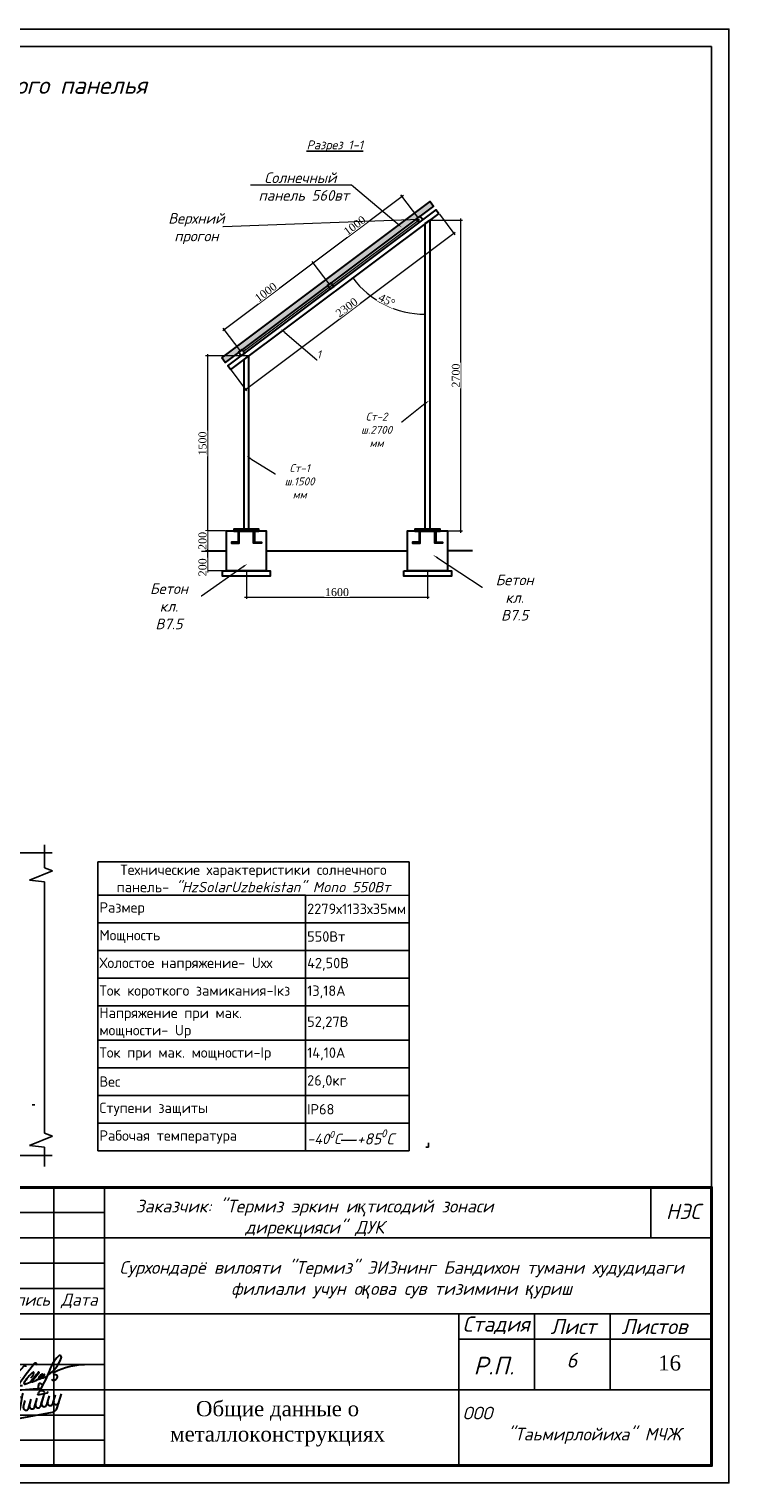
# Model space of a CAD drawing. Extents: x 10527 to 38813, y 13847 to 37526.
# Tile 49 of 256: x 35906 to 36044, y 34167 to 34454. Entities that reach past the tile are written whole.
import ezdxf
from ezdxf import colors
from ezdxf.entities.mleader import LeaderData, LeaderLine
from ezdxf.math import Vec2, Vec3

# ---------------------------------------------------------------- set-up
doc = ezdxf.new("R2010")
doc.units = 0
doc.header["$LTSCALE"] = 0.5
doc.header["$MEASUREMENT"] = 0
doc.header["$PDMODE"] = 32
doc.header["$PDSIZE"] = 0.3
for name, color, linetype in [('0 @ 1', 7, 'Continuous'), ('01_Red', 7, 'Continuous'), ('Ölçü', 7, 'Continuous'), ('Элемент модели - Зона', 7, 'Continuous')]:
    doc.layers.add(name, color=color, linetype=linetype)
doc.layers.add('2 LINE', color=7, linetype='Continuous', lineweight=9)
doc.layers.add('Элемент модели - Зона_Ном_пера__41', color=7, linetype='Continuous', lineweight=25)
doc.styles.add('ISOCPEUR', font='isocpeui.ttf', dxfattribs={"height": 300})
doc.styles.add('OOO-Kazar', font='isocpeur.ttf', dxfattribs={"height": 300})
doc.styles.get("Standard").update_dxf_attribs({"font": 'times.ttf'})
doc.styles.add('TIMES NEW', font='times.ttf')
doc.styles.add('V@ler@Live', font='isocpeui.ttf')
doc.styles.add('Бристоль', font='isocpeui.ttf')
doc.dimstyles.new('ISO-25', dxfattribs={"dimtxt": 2.5, "dimasz": 2.5, "dimexe": 1.25, "dimexo": 0.625, "dimtad": 1, "dimtxsty": 'Standard', "dimcen": 2.5, "dimadec": 0, "dimazin": 0, "dimtfac": 1, "dimtmove": 0, "dimatfit": 3, "dimfxl": 1, "dimarcsym": 0})

# ---------------------------------------------------------------- blocks, each defined once
blk = doc.blocks.new('*T763')
at = {"layer": '2 LINE', "lineweight": -2, "transparency": 16777216}
for p, q in [((0, 0), (9000, 0)), ((0, 0), (0, -8350)), ((9000, 0), (9000, -8350)), ((0, -960), (6000, -960)), ((6000, -960), (6000, -8350)), ((0, -1760), (9000, -1760)), ((0, -2560), (9000, -2560)), ((0, -3360), (9000, -3360)), ((0, -4160), (9000, -4160)), ((0, -5150), (9000, -5150)), ((0, -5950), (9000, -5950)), ((0, -6750), (9000, -6750)), ((0, -7550), (9000, -7550)), ((0, -8350), (9000, -8350))]:
    blk.add_line(p, q, dxfattribs=at)
at = {"layer": '2 LINE', "transparency": 16777216}
blk.add_line((6000, -960), (9000, -960), dxfattribs=at)
at = {"layer": '2 LINE', "transparency": 16777216, "char_height": 300, "style": 'Бристоль'}
for s, insert, width, attachment_point in [('{\\fISOCPEUR|b0|i0|c204|p34;\\C7;Технические характеристики солнечного панель- }"HzSolarUzbekistan" Mono 550Вт', (4500, -480), 8900, 5), ('\\A1;{\\fISOCPEUR|b0|i0|c204|p34;\\C7;Размер}', (50, -1360), 5900, 4), ('\\A1;{\\fISOCPEUR|b0|i0|c204|p34;\\C7;2279х1133х35мм}', (6050, -1360), 2900, 4), ('\\A1;{\\fISOCPEUR|b0|i0|c204|p34;\\C7;Мощность}', (50, -2160), 5900, 4), ('\\A1;{\\fISOCPEUR|b0|i0|c204|p34;\\C7;550Вт}', (6050, -2160), 2900, 4), ('\\A1;{\\fISOCPEUR|b0|i0|c204|p34;\\C7;Холостое напряжение- Uхх}', (50, -2960), 5900, 4), ('\\A1;{\\fISOCPEUR|b0|i0|c204|p34;\\C7;42,50В}', (6050, -2960), 2900, 4), ('\\A1;{\\fISOCPEUR|b0|i0|c204|p34;\\C7;Ток короткого замикания-Iкз}', (50, -3760), 5900, 4), ('\\A1;{\\fISOCPEUR|b0|i0|c204|p34;\\C7;13,18А}', (6050, -3760), 2900, 4), ('\\A1;{\\fISOCPEUR|b0|i0|c204|p34;\\C7;Напряжение при мак. мощности- Uр}', (50, -4655), 5900, 4), ('\\A1;{\\fISOCPEUR|b0|i0|c204|p34;\\C7;52,27В}', (6050, -4655), 2900, 4), ('\\A1;{\\fISOCPEUR|b0|i0|c204|p34;\\C7;Ток при мак. мощности-Iр}', (50, -5550), 5900, 4), ('\\A1;{\\fISOCPEUR|b0|i0|c204|p34;\\C7;14,10А}', (6050, -5550), 2900, 4), ('\\A1;{\\fISOCPEUR|b0|i0|c204|p34;\\C7;Вес}', (50, -6350), 5900, 4), ('\\A1;{\\fISOCPEUR|b0|i0|c204|p34;\\C7;26,0кг}', (6050, -6350), 2900, 4), ('\\A1;{\\fISOCPEUR|b0|i0|c204|p34;\\C7;Ступени защиты}', (50, -7150), 5900, 4), ('\\A1;{\\fISOCPEUR|b0|i0|c204|p34;\\C7;IP68}', (6050, -7150), 2900, 4), ('\\A1;{\\fISOCPEUR|b0|i0|c204|p34;\\C7;Рабочая температура}', (50, -7950), 5900, 4), ('\\A1;{\\C7;-40\\H0.7x;\\S0^ ;\\H1.4286x;С\\fArial|b0|i1|c204|p34;\\H1.0833x;\\C256;―\\fISOCPEUR|b0|i1|c204|p34;+85\\H0.7x;\\S0^ ;\\H1.4286x;С}', (6050, -7950), 2900, 4)]:
    blk.add_mtext(s, dxfattribs=dict(at, insert=insert, width=width, attachment_point=attachment_point))
blk = doc.blocks.new('цувуцакп1')
at = {"color": 5, "lineweight": 30}
blk.add_lwpolyline([(-150, -18), (104, -18), (104, 0), (-150, 0)], close=True, dxfattribs=at)
for points in [[(-106, -18), (-106, -132), (-174, -132), (-174, -142), (-96, -142), (-96, -18)], [(60, -18), (60, -132), (128, -132), (128, -142), (50, -142), (50, -18)]]:
    blk.add_lwpolyline(points, dxfattribs=at)
blk = doc.blocks.new('_ArchTick')
at = {"color": 0, "linetype": 'ByBlock', "const_width": 0.15}
blk.add_lwpolyline([(-0.5, -0.5), (0.5, 0.5)], dxfattribs=at)
blk = doc.blocks.new('*D551')
at = {"color": 0, "lineweight": -2, "transparency": 16777216}
for p, q in [((649991, -363296), (649991, -366380)), ((670511, -363296), (670511, -366380)), ((649791, -366180), (670711, -366180))]:
    blk.add_line(p, q, dxfattribs=at)
at = {"layer": 'Defpoints', "color": 0, "transparency": 16777216}
for p in [(649991, -363196), (670511, -363196), (670511, -366180)]:
    blk.add_point(p, dxfattribs=at)
at = {"color": 0, "lineweight": -2, "transparency": 16777216, "xscale": 200, "yscale": 200, "zscale": 200, "rotation": 180}
blk.add_blockref('_ArchTick', (649991, -366180), dxfattribs=at)
at = {"color": 0, "lineweight": -2, "transparency": 16777216, "xscale": 200, "yscale": 200, "zscale": 200}
blk.add_blockref('_ArchTick', (670511, -366180), dxfattribs=at)
at = {"color": 0, "transparency": 16777216, "insert": (660251, -365630), "char_height": 900, "attachment_point": 5, "bg_fill": 3, "box_fill_scale": 1.1, "bg_fill_color": 256, "bg_fill_true_color": 13158600, "bg_fill_transparency": 0}
blk.add_mtext('1600', dxfattribs=at)
blk = doc.blocks.new('*D554')
at = {"color": 0, "lineweight": -2, "transparency": 16777216}
for p, q in [((671853, -322794), (673605, -325130)), ((649727, -342788), (673645, -324850)), ((648255, -340493), (650007, -342828))]:
    blk.add_line(p, q, dxfattribs=at)
at = {"layer": 'Defpoints', "color": 0, "transparency": 16777216}
for p in [(671793, -322714), (673485, -324970), (648195, -340413)]:
    blk.add_point(p, dxfattribs=at)
at = {"color": 0, "lineweight": -2, "transparency": 16777216, "xscale": 200, "yscale": 200, "zscale": 200}
for p, rotation in [((673485, -324970), 36.86989764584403), ((649887, -342668), 216.869897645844)]:
    blk.add_blockref('_ArchTick', p, dxfattribs=dict(at, rotation=rotation))
at = {"color": 0, "transparency": 16777216, "insert": (661356, -333379), "char_height": 900, "attachment_point": 5, "rotation": 36.8699, "bg_fill": 3, "box_fill_scale": 1.1, "bg_fill_color": 256, "bg_fill_true_color": 13158600, "bg_fill_transparency": 0}
blk.add_mtext('2300', dxfattribs=at)
blk = doc.blocks.new('*D552')
at = {"color": 0, "lineweight": -2, "transparency": 16777216}
for p, q in [((650147, -338874), (645372, -338874)), ((645572, -338674), (645572, -358896)), ((647641, -358696), (645372, -358696))]:
    blk.add_line(p, q, dxfattribs=at)
at = {"layer": 'Defpoints', "color": 0, "transparency": 16777216}
for p in [(650247, -338874), (645572, -358696), (647741, -358696)]:
    blk.add_point(p, dxfattribs=at)
at = {"color": 0, "lineweight": -2, "transparency": 16777216, "xscale": 200, "yscale": 200, "zscale": 200}
for p, rotation in [((645572, -338874), 90), ((645572, -358696), 270)]:
    blk.add_blockref('_ArchTick', p, dxfattribs=dict(at, rotation=rotation))
at = {"color": 0, "transparency": 16777216, "insert": (645022, -348785), "char_height": 900, "attachment_point": 5, "rotation": 90, "bg_fill": 3, "box_fill_scale": 1.1, "bg_fill_color": 256, "bg_fill_true_color": 13158600, "bg_fill_transparency": 0}
blk.add_mtext('1500', dxfattribs=at)
blk = doc.blocks.new('*D555')
at = {"color": 0, "lineweight": -2, "transparency": 16777216}
for p, q in [((670867, -323484), (674475, -323484)), ((674275, -358896), (674275, -323284)), ((672042, -358696), (674475, -358696))]:
    blk.add_line(p, q, dxfattribs=at)
at = {"layer": 'Defpoints', "color": 0, "transparency": 16777216}
for p in [(670767, -323484), (674275, -323484), (671942, -358696)]:
    blk.add_point(p, dxfattribs=at)
at = {"color": 0, "lineweight": -2, "transparency": 16777216, "xscale": 200, "yscale": 200, "zscale": 200}
for p, rotation in [((674275, -323484), 90), ((674275, -358696), 270)]:
    blk.add_blockref('_ArchTick', p, dxfattribs=dict(at, rotation=rotation))
at = {"color": 0, "transparency": 16777216, "insert": (673719, -341090), "char_height": 900, "attachment_point": 5, "rotation": 90, "bg_fill": 3, "box_fill_scale": 1.1, "bg_fill_color": 256, "bg_fill_true_color": 13158600, "bg_fill_transparency": 0}
blk.add_mtext('2700', dxfattribs=at)
blk = doc.blocks.new('*D556')
at = {"color": 0, "lineweight": -2, "transparency": 16777216}
for p, q in [((647327, -335985), (657716, -328193)), ((659472, -330868), (657436, -328153)), ((649403, -338419), (647367, -335705))]:
    blk.add_line(p, q, dxfattribs=at)
at = {"layer": 'Defpoints', "color": 0, "transparency": 16777216}
for p in [(657556, -328313), (659532, -330948), (649463, -338499)]:
    blk.add_point(p, dxfattribs=at)
at = {"color": 0, "lineweight": -2, "transparency": 16777216, "xscale": 200, "yscale": 200, "zscale": 200}
for p, rotation in [((657556, -328313), 36.86989764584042), ((647487, -335865), 216.8698976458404)]:
    blk.add_blockref('_ArchTick', p, dxfattribs=dict(at, rotation=rotation))
at = {"color": 0, "transparency": 16777216, "insert": (652192, -331649), "char_height": 900, "attachment_point": 5, "rotation": 36.8699, "bg_fill": 3, "box_fill_scale": 1.1, "bg_fill_color": 256, "bg_fill_true_color": 13158600, "bg_fill_transparency": 0}
blk.add_mtext('1000', dxfattribs=at)
blk = doc.blocks.new('*D557')
at = {"color": 0, "lineweight": -2, "transparency": 16777216}
for p, q in [((657396, -328433), (667785, -320641)), ((669541, -323316), (667505, -320601)), ((659472, -330868), (657436, -328153))]:
    blk.add_line(p, q, dxfattribs=at)
at = {"layer": 'Defpoints', "color": 0, "transparency": 16777216}
for p in [(667625, -320761), (669601, -323396), (659532, -330948)]:
    blk.add_point(p, dxfattribs=at)
at = {"color": 0, "lineweight": -2, "transparency": 16777216, "xscale": 200, "yscale": 200, "zscale": 200}
for p, rotation in [((667625, -320761), 36.86989764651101), ((657556, -328313), 216.869897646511)]:
    blk.add_blockref('_ArchTick', p, dxfattribs=dict(at, rotation=rotation))
at = {"color": 0, "transparency": 16777216, "insert": (662261, -324097), "char_height": 900, "attachment_point": 5, "rotation": 36.8699, "bg_fill": 3, "box_fill_scale": 1.1, "bg_fill_color": 256, "bg_fill_true_color": 13158600, "bg_fill_transparency": 0}
blk.add_mtext('1000', dxfattribs=at)
blk = doc.blocks.new('*D558')
at = {"color": 0, "lineweight": -2, "transparency": 16777216}
blk.add_arc((670254, -323868), 10270, 216.8699, 270, dxfattribs=at)
at = {"layer": 'Defpoints', "color": 0, "transparency": 16777216}
for p in [(671793, -322714), (670254, -323868), (648195, -340413), (670254, -358496)]:
    blk.add_point(p, dxfattribs=at)
at = {"color": 0, "lineweight": -2, "transparency": 16777216, "xscale": 200, "yscale": 200, "zscale": 200, "rotation": 126.8698976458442}
blk.add_blockref('_ArchTick', (662038, -330030), dxfattribs=at)
at = {"color": 0, "lineweight": -2, "transparency": 16777216, "xscale": 200, "yscale": 200, "zscale": 200}
blk.add_blockref('_ArchTick', (670254, -334138), dxfattribs=at)
at = {"color": 0, "transparency": 16777216, "insert": (665907, -332562), "char_height": 900, "attachment_point": 5, "rotation": 333.43495, "bg_fill": 3, "box_fill_scale": 1.1, "bg_fill_color": 256, "bg_fill_true_color": 13158600, "bg_fill_transparency": 0}
blk.add_mtext('45%%D', dxfattribs=at)
at = {"layer": 'Defpoints', "color": 0, "transparency": 16777216}
blk.add_point((664302, -332237), dxfattribs=at)
blk = doc.blocks.new('*D559')
at = {"color": 0, "lineweight": -2, "transparency": 16777216}
for p, q in [((647641, -358696), (645372, -358696)), ((645572, -358496), (645572, -361146)), ((647641, -360946), (645372, -360946))]:
    blk.add_line(p, q, dxfattribs=at)
at = {"layer": 'Defpoints', "color": 0, "transparency": 16777216}
for p in [(647741, -358696), (647741, -360946)]:
    blk.add_point(p, dxfattribs=at)
at = {"color": 0, "lineweight": -2, "transparency": 16777216, "xscale": 200, "yscale": 200, "zscale": 200}
for p, rotation in [((645572, -358696), 90), ((645572, -360946), 270)]:
    blk.add_blockref('_ArchTick', p, dxfattribs=dict(at, rotation=rotation))
at = {"color": 0, "transparency": 16777216, "insert": (645022, -359821), "char_height": 900, "attachment_point": 5, "rotation": 90, "bg_fill": 3, "box_fill_scale": 1.1, "bg_fill_color": 256, "bg_fill_true_color": 13158600, "bg_fill_transparency": 0}
blk.add_mtext('200', dxfattribs=at)
at = {"layer": 'Defpoints', "color": 0, "transparency": 16777216}
blk.add_point((645572, -360946), dxfattribs=at)
blk = doc.blocks.new('*D553')
at = {"color": 0, "lineweight": -2, "transparency": 16777216}
for p, q in [((647641, -360946), (645372, -360946)), ((645572, -360746), (645572, -363396)), ((647641, -363196), (645372, -363196))]:
    blk.add_line(p, q, dxfattribs=at)
at = {"layer": 'Defpoints', "color": 0, "transparency": 16777216}
for p in [(647741, -360946), (647741, -363196)]:
    blk.add_point(p, dxfattribs=at)
at = {"color": 0, "lineweight": -2, "transparency": 16777216, "xscale": 200, "yscale": 200, "zscale": 200}
for p, rotation in [((645572, -360946), 90), ((645572, -363196), 270)]:
    blk.add_blockref('_ArchTick', p, dxfattribs=dict(at, rotation=rotation))
at = {"color": 0, "transparency": 16777216, "insert": (645022, -362811), "char_height": 900, "attachment_point": 5, "rotation": 90, "bg_fill": 3, "box_fill_scale": 1.1, "bg_fill_color": 256, "bg_fill_true_color": 13158600, "bg_fill_transparency": 0}
blk.add_mtext('200', dxfattribs=at)
at = {"layer": 'Defpoints', "color": 0, "transparency": 16777216}
blk.add_point((645572, -363196), dxfattribs=at)
blk = doc.blocks.new('енаеар')
at = {"color": 5, "lineweight": 30, "ltscale": 100}
for points in [[(2775756, -500781), (2775800, -500660, -0.26657), (2775930, -500600), (2776320, -500570)], [(2775905, -500732, 0.104122), (2775865, -500812), (2775861, -500833)], [(2776388, -500654, 0.666286), (2776257, -500677, 0.666286)], [(2775729, -501198), (2776546, -501043, 0.273537), (2776637, -500959)]]:
    blk.add_lwpolyline(points, format="xyb", dxfattribs=at)
for points in [[(2775901, -500990), (2775947, -500710), (2775960, -500670)], [(2775969, -500933), (2776003, -500813)], [(2776070, -500970), (2776123, -500790)], [(2776079, -500940), (2776122, -500790)], [(2776089, -500910), (2776123, -500790)], [(2776190, -500947), (2776242, -500768)], [(2776201, -500910), (2776242, -500768)], [(2776208, -500888), (2776242, -500768)], [(2776250, -500700), (2776444, -500663), (2776454, -500633)], [(2776250, -500700), (2776258, -500673)], [(2776309, -500925), (2776362, -500745)], [(2776322, -500881), (2776362, -500745)], [(2776328, -500865), (2776388, -500654)], [(2776429, -500902), (2776482, -500722)], [(2776439, -500870), (2776481, -500722)], [(2776549, -500879), (2776601, -500700)], [(2776637, -500959), (2776719, -500679)], [(2775652, -501232), (2775671, -501148)], [(2775700, -501080), (2775820, -501060)], [(2775707, -501203), (2775727, -501119)], [(2775599, -501298), (2775618, -501214)]]:
    blk.add_lwpolyline(points, dxfattribs=at)
for centre, radius, start, end in [((2775812, -500800), 59.1, 161.6617, 325.8915), ((2776379, -500882), 53.9, 161.5651, 349.2094), ((2776499, -500859), 53.9, 161.5651, 349.2094), ((2776617, -500839), 53.9, 161.5651, 349.2094), ((2775802, -500957), 104, 279.6859, 0.1623), ((2776020, -500950), 53.9, 161.5651, 349.2094), ((2776140, -500927), 53.9, 161.5651, 349.2094), ((2776259, -500905), 53.9, 161.5651, 349.2094), ((2775765, -501379), 185, 101.288, 153.8492)]:
    blk.add_arc(centre, radius, start, end, dxfattribs=at)
blk = doc.blocks.new('2 Лайло')
at = {"color": 5, "lineweight": 30, "ltscale": 100}
for points in [[(2827360, -889570, -0.1061793), (2823120, -889140, 0.19071), (2821940, -889450, 0.1150572), (2820080, -892210, 0.6943743), (2820859, -893070, 0.0456854), (2832940, -881848, -0.871731), (2833250, -882330)], [(2832060, -890130, 0.1143931), (2827090, -891320, 0.3411049), (2825820, -893870, 0.4432524), (2826770, -894100, 0.1151467), (2829770, -890870, -0.0427712), (2837000, -880930, -0.8952041), (2837670, -881260), (2837486, -881633)], [(2830159, -884642, 0.0903848), (2830460, -882010, 0.6486397), (2830120, -882010, -0.1009124), (2829120, -885790, 0.6788591), (2831160, -886520)], [(2835430, -886930, 0.0997963), (2836784, -884956, 0.6711848), (2836459, -884556, 0.0918061), (2832640, -889070, 0.5697863), (2833090, -889446, 0.0924959), (2835880, -888310), (2838831, -884881, 1.0487229), (2838510, -884610, -0.0635172), (2835665, -887964, 0.749315), (2836129, -888489, 0.0576825), (2838940, -887230, 0.1188076), (2840300, -885630, 0.66771), (2839952, -885334, 0.0569221), (2838703, -886803, 0.8788279), (2839173, -887345, 0.0562181), (2841085, -885857, 0.9952462), (2840780, -885470, 0.1309776), (2839680, -886780, 0.6649566), (2839850, -887071, 0.1506579), (2842440, -885830, 0.1560771), (2847918, -878815, 1.0259242), (2846813, -878036, 0.120771), (2843130, -883850, -0.0475404), (2839410, -891490, -0.7227744), (2838720, -891330, -0.0915221), (2838820, -889340, -0.4991366), (2839300, -889110), (2840230, -889590)], [(2843940, -887400, 0.2683397), (2844540, -887870, 0.3712609), (2846430, -886600, 0.4192745), (2845640, -885670, -0.277164), (2844920, -885430, -0.3142166), (2845269, -884383, -0.0979697), (2857480, -881370)]]:
    blk.add_lwpolyline(points, format="xyb", dxfattribs=at)
blk = doc.blocks.new('ыв')
at = {"color": 7, "linetype": 'Continuous'}
for p, q in [((219455.2, 4533634.97), (219640.2, 4533634.97)), ((219510.2, 4533579.97), (219510.2, 4533634.97)), ((219520.2, 4533579.97), (219520.2, 4533634.97)), ((219520.2, 4533624.97), (219640.2, 4533624.97)), ((219455.2, 4533614.97), (219520.2, 4533614.97)), ((219455.2, 4533609.97), (219520.2, 4533609.97)), ((219520.2, 4533609.97), (219640.2, 4533609.97)), ((219590.2, 4533609.97), (219590.2, 4533579.97)), ((219605.2, 4533594.97), (219605.2, 4533609.97)), ((219620.14, 4533594.97), (219620.14, 4533609.97)), ((219590.2, 4533604.97), (219640.2, 4533604.97)), ((219520.2, 4533594.97), (219640.2, 4533594.97))]:
    blk.add_line(p, q, dxfattribs=at)
at = {"color": 7, "ltscale": 2}
blk.add_line((219628.2, 4533634.97), (219628.2, 4533624.97), dxfattribs=at)
at = {"lineweight": 40}
blk.add_lwpolyline([(219455.2, 4533634.97), (219640.2, 4533634.97), (219640.2, 4533579.97), (219455.2, 4533579.97)], close=True, dxfattribs=at)
at = {"color": 7, "linetype": 'Continuous'}
for points in [[(219455.2, 4533629.97), (219520.2, 4533629.97)], [(219455.2, 4533624.97), (219520.2, 4533624.97)], [(219455.2, 4533619.97), (219520.2, 4533619.97)], [(219455.2, 4533604.97), (219520.2, 4533604.97)], [(219455.2, 4533599.97), (219520.2, 4533599.97)], [(219455.2, 4533594.97), (219520.2, 4533594.97)], [(219455.2, 4533589.97), (219520.2, 4533589.97)], [(219455.2, 4533584.97), (219520.2, 4533584.97)]]:
    blk.add_lwpolyline(points, dxfattribs=at)
at = {"color": 5, "lineweight": 30, "xscale": 0.0004820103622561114, "yscale": 0.0004820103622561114, "zscale": 0.0004820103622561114}
blk.add_blockref('2 Лайло', (218138.89, 4534024.81), dxfattribs=at)
at = {"color": 3, "xscale": 0.01, "yscale": 0.01, "zscale": 0.01}
blk.add_blockref('енаеар', (191744.48, 4538600.97), dxfattribs=at)
at = {"attachment_point": 5, "style": 'ISOCPEUR'}
for s, insert, char_height, width in [('Заказчик: "Термиз эркин и{\\fTimes New Roman|b0|i1|c204|p18;қ}тисодий зонаси\\Pдирекцияси" ДУК                                                          ', (219561.71, 4533628.83), 2.5005, 119.8228), ('Сурхондарё вилояти "Термиз" ЭИЗнинг Бандихон тумани худудидаги филиали учун о{\\fArial|b0|i1|c204|p34;қ}ова сув тизимини {\\fArial|b0|i1|c204|p34;қ}уриш', (219578.91, 4533616.68), 2.50048, 119.8228), ('ООО                               "Таьмирлойиха" МЧЖ', (219614.6, 4533587.93), 2.5005, 49.8095)]:
    blk.add_mtext(s, dxfattribs=dict(at, insert=insert, char_height=char_height, width=width))
at = {"color": 0, "linetype": 'Continuous', "lineweight": 5, "style": 'OOO-Kazar'}
for s, insert, char_height, attachment_point in [('{\\fISOCPEUR|b0|i1|c204|p34;НЭС}', (219634.58, 4533628.72), 3, 8), ('{\\fISOCPEUR|b0|i1|c204|p34;Подпись}', (219503.16, 4533613.97), 2.4, 2), ('{\\fISOCPEUR|b0|i1|c204|p34;Дата}', (219515.21, 4533613.97), 2.4, 2), ('{\\fISOCPEUR|b0|i1|c204|p34;Стадия}', (219597.61, 4533605.97), 3, 8), ('{\\fISOCPEUR|b0|i1|c204|p34;Лист }', (219612.85, 4533605.97), 3, 8), ('{\\fISOCPEUR|b0|i1|c204|p34;Листов }', (219628.89, 4533605.97), 3, 8), ('{\\fISOCPEUR|b0|i1|c204|p34;Р.П.}', (219597.15, 4533597.97), 3.5, 8)]:
    blk.add_mtext(s, dxfattribs=dict(at, insert=insert, char_height=char_height, attachment_point=attachment_point))
at = {"color": 0, "ltscale": 0.1, "insert": (219629.62, 4533601.77), "char_height": 3, "attachment_point": 1}
blk.add_mtext_dynamic_manual_height_columns('16', width=9.8042, gutter_width=12.5, heights=[0], dxfattribs=at)
blk = doc.blocks.new('ааипи')
at = {"layer": '01_Red'}
h = blk.add_hatch(dxfattribs=at)
h.set_pattern_fill('ANSI36', color=251, scale=45, angle=70)
h.set_pattern_definition([(115, (-1695986.96, 200609.31), (-235.156497, 166.223685), [357.1875, -71.4375, 0, -71.4375])])
h.paths.add_polyline_path([(647194.66, -339078.744), (670792.66, -321380.244), (671177.41, -321893.244), (647579.41, -339591.744)])
at = {"lineweight": 30}
for p, q in [((644900.907, -360945.934), (647740.51, -360945.934)), ((652240.51, -360945.934), (668260.51, -360945.934)), ((675600.112, -360945.934), (672760.51, -360945.934))]:
    blk.add_line(p, q, dxfattribs=at)
for points in [[(647194.66, -339078.744), (670792.66, -321380.244), (671177.41, -321893.244), (647579.41, -339591.744)], [(669652.631, -323036.829), (669242.231, -323344.629), (669550.031, -323755.029), (669960.431, -323447.229)], [(670254.01, -323868.294), (670767.01, -323483.544), (670767.01, -358495.794), (670254.01, -358495.794)], [(659173.21, -330896.394), (659583.61, -330588.594), (659891.41, -330998.994), (659481.01, -331306.794)], [(649104.189, -338448.16), (649514.589, -338140.36), (649822.389, -338550.76), (649411.989, -338858.56)], [(649734.01, -339258.294), (650247.01, -338873.544), (650247.01, -358495.794), (649734.01, -358495.794)], [(647740.51, -363195.934), (647740.51, -358695.934), (652240.51, -358695.934), (652240.51, -363195.934)]]:
    blk.add_lwpolyline(points, close=True, dxfattribs=at)
blk.add_lwpolyline([(671793.01, -322714.044), (648195.01, -340412.544), (647887.21, -340002.144), (671485.21, -322303.644), (671793.01, -322714.044)], dxfattribs=at)
at = {"xscale": 11.25, "yscale": 11.25, "zscale": 11.25}
for p in [(650246.586, -358495.794), (670766.586, -358495.794)]:
    blk.add_blockref('цувуцакп1', p, dxfattribs=at)
at = {"layer": '0 @ 1', "color": 7, "insert": (660011.299, -315097.393), "char_height": 1000, "width": 24535.47656, "attachment_point": 5, "style": 'V@ler@Live'}
blk.add_mtext('\\A1;{\\fISOCPEUR|b1|i1|c204|p34;\\L\\C256;Разрез 1-1}', dxfattribs=at)
at = {"color": 5}
dim = blk.add_aligned_dim(p1=(648195.01, -340412.544), p2=(671793.01, -322714.044), distance=-2819.905, text='2300', dimstyle='ISO-25', override={"dimtxt": 900, "dimtfill": 1}, dxfattribs=at)
dim.commit()
dim.dimension.update_dxf_attribs({"geometry": '*D554', "text_midpoint": (661355.952, -333379.218)})
dim = blk.add_linear_dim(base=(670510.51, -366179.986), p1=(649990.51, -363195.934), p2=(670510.51, -363195.934), text='1600', dimstyle='ISO-25', override={"dimtxt": 900, "dimtfill": 1}, dxfattribs=at)
dim.commit()
dim.dimension.update_dxf_attribs({"geometry": '*D551', "text_midpoint": (660250.51, -365629.986)})
at = {"color": 5, "linetype": 'ByBlock', "ltscale": 30}
ml = blk.add_multileader_mtext('Standard', dxfattribs=at)
ml.set_content('Ст-1\\Pш.1500 мм', color=5, style='V@ler@Live')
ml.set_leader_properties(lineweight=13)
ml.build(insert=Vec2(0, 0))
ml.multileader.update_dxf_attribs({"text_left_attachment_type": 6, "text_right_attachment_type": 6, "dogleg_length": 0.36, "arrow_head_size": 600})
ctx = ml.context
ctx.base_point, ctx.char_height, ctx.arrow_head_size, ctx.landing_gap_size, ctx.plane_origin = Vec3(653239.051, -352207.84), 900, 600, 22.5, Vec3(715544.456, -562496.18)
ctx.left_attachment, ctx.right_attachment, ctx.text_align_type = 6, 6, 1
notes = []
notes.append((ctx, [(1, (1, 1, 0), (653235.001, -352207.84), (1, 0), 4.05, [(1, [(649974.647, -350195.197)], 0, [])])]))
ctx.mtext.insert, ctx.mtext.width, ctx.mtext.alignment, ctx.mtext.flow_direction = Vec3(656022.914, -351127.84), 5965.76279, 2, 5
ctx.mtext.has_bg_fill, ctx.mtext.bg_color, ctx.mtext.bg_scale_factor, ctx.mtext.bg_transparency, ctx.mtext.use_window_bg_color = 1, -1073741824, 1.1, 0, 1
for ctx, leaders in notes:
    for number, flags, end, landing, length, lines in leaders:
        leader = LeaderData()
        leader.index, (leader.has_last_leader_line, leader.has_dogleg_vector, leader.attachment_direction) = number, flags
        leader.last_leader_point, leader.dogleg_vector, leader.dogleg_length = Vec3(end), Vec3(landing), length
        for number, points, colour, breaks in lines:
            line = LeaderLine()
            line.index, line.vertices, line.color, line.breaks = number, Vec3.list(points), colors.encode_raw_color(colour), breaks
            leader.lines.append(line)
        ctx.leaders.append(leader)
at = {"lineweight": 30}
for points in [[(668260.51, -363195.934), (668260.51, -358695.934), (672760.51, -358695.934), (672760.51, -363195.934)], [(647290.51, -363195.934), (652690.51, -363195.934), (652690.51, -363795.934), (647290.51, -363795.934)], [(667810.51, -363195.934), (673210.51, -363195.934), (673210.51, -363795.934), (667810.51, -363795.934)]]:
    blk.add_lwpolyline(points, close=True, dxfattribs=at)
at = {"color": 5}
dim = blk.add_linear_dim(base=(645571.573, -358695.934), p1=(650247.01, -338873.544), p2=(647740.51, -358695.934), angle=90, text='1500', dimstyle='ISO-25', override={"dimtxt": 900, "dimtfill": 1}, dxfattribs=at)
dim.commit()
dim.dimension.update_dxf_attribs({"geometry": '*D552', "text_midpoint": (645021.573, -348784.739)})
dim = blk.add_linear_dim(base=(674274.851, -323483.544), p1=(671941.855, -358695.934), p2=(670767.01, -323483.544), angle=90, text='2700', dimstyle='ISO-25', override={"dimtxt": 900, "dimtfill": 1}, dxfattribs=at)
dim.commit()
dim.dimension.update_dxf_attribs({"geometry": '*D555', "text_midpoint": (673719.056, -341089.739)})
dim = blk.add_aligned_dim(p1=(649463.289, -338499.46), p2=(659532.31, -330947.694), distance=3293.148, text='1000', dimstyle='ISO-25', override={"dimtxt": 900, "dimtfill": 1}, dxfattribs=at)
dim.commit()
dim.dimension.update_dxf_attribs({"geometry": '*D556', "text_midpoint": (652191.911, -331649.058)})
at = {"color": 5, "linetype": 'ByBlock', "ltscale": 30}
ml = blk.add_multileader_mtext('Standard', dxfattribs=at)
ml.set_content('Бетон кл. В7.5', color=5, style='V@ler@Live')
ml.set_leader_properties(lineweight=13)
ml.build(insert=Vec2(0, 0))
ml.multileader.update_dxf_attribs({"text_left_attachment_type": 6, "text_right_attachment_type": 6, "dogleg_length": 1.35, "arrow_head_size": 600})
ctx = ml.context
ctx.base_point, ctx.char_height, ctx.arrow_head_size, ctx.landing_gap_size, ctx.plane_origin = Vec3(676701.326, -365079.522), 1200, 600, 22.5, Vec3(741254.938, -456055.276)
ctx.left_attachment, ctx.right_attachment, ctx.text_align_type = 6, 6, 1
notes = []
notes.append((ctx, [(1, (1, 1, 0), (676697.276, -365079.522), (1, 0), 4.05, [(1, [(671156.712, -361420.143)], 0, [])])]))
ctx.mtext.insert, ctx.mtext.width, ctx.mtext.alignment, ctx.mtext.flow_direction = Vec3(680377.007, -363639.522), 7568.71642, 2, 5
ctx.mtext.has_bg_fill, ctx.mtext.bg_color, ctx.mtext.bg_scale_factor, ctx.mtext.bg_transparency, ctx.mtext.use_window_bg_color = 1, -1073741824, 1.1, 0, 1
ml = blk.add_multileader_mtext('Standard', dxfattribs=at)
ml.set_content('Бетон кл. В7.5', color=5, style='V@ler@Live')
ml.set_leader_properties(lineweight=13)
ml.build(insert=Vec2(0, 0))
ml.multileader.update_dxf_attribs({"text_left_attachment_type": 6, "text_right_attachment_type": 6, "dogleg_length": 1.35, "arrow_head_size": 600})
ctx = ml.context
ctx.base_point, ctx.char_height, ctx.arrow_head_size, ctx.landing_gap_size, ctx.plane_origin = Vec3(637419.433, -366066.933), 1200, 600, 22.5, Vec3(703924.182, -457042.687)
ctx.left_attachment, ctx.right_attachment, ctx.text_align_type = 6, 6, 1
notes.append((ctx, [(0, (1, 1, 0), (644899.392, -366066.933), (-1, 0), 4.05, [(1, [(650109.269, -362407.554)], 0, [])])]))
ctx.mtext.insert, ctx.mtext.width, ctx.mtext.alignment, ctx.mtext.flow_direction = Vec3(641219.66, -364626.933), 7568.71642, 2, 5
ctx.mtext.has_bg_fill, ctx.mtext.bg_color, ctx.mtext.bg_scale_factor, ctx.mtext.bg_transparency, ctx.mtext.use_window_bg_color = 1, -1073741824, 1.1, 0, 1
for ctx, leaders in notes:
    for number, flags, end, landing, length, lines in leaders:
        leader = LeaderData()
        leader.index, (leader.has_last_leader_line, leader.has_dogleg_vector, leader.attachment_direction) = number, flags
        leader.last_leader_point, leader.dogleg_vector, leader.dogleg_length = Vec3(end), Vec3(landing), length
        for number, points, colour, breaks in lines:
            line = LeaderLine()
            line.index, line.vertices, line.color, line.breaks = number, Vec3.list(points), colors.encode_raw_color(colour), breaks
            leader.lines.append(line)
        ctx.leaders.append(leader)
at = {"color": 5}
dim = blk.add_linear_dim(base=(667625.442, -320761.41), p1=(659532.31, -330947.694), p2=(669601.331, -323395.929), angle=216.86989765, text='1000', dimstyle='ISO-25', override={"dimtxt": 900, "dimtfill": 1}, dxfattribs=at)
dim.commit()
dim.dimension.update_dxf_attribs({"geometry": '*D557', "text_midpoint": (662260.931, -324097.293)})
at = {"color": 5, "linetype": 'ByBlock', "ltscale": 30}
ml = blk.add_multileader_mtext('Standard', dxfattribs=at)
ml.set_content('Верхний\\Pпрогон', color=5, style='V@ler@Live')
ml.set_leader_properties(lineweight=13)
ml.build(insert=Vec2(0, 0))
ml.multileader.update_dxf_attribs({"text_left_attachment_type": 6, "text_right_attachment_type": 6, "dogleg_length": 1.8, "arrow_head_size": 600})
ctx = ml.context
ctx.base_point, ctx.char_height, ctx.arrow_head_size, ctx.landing_gap_size, ctx.plane_origin = Vec3(641168.588, -324241.13), 1200, 600, 22.5, Vec3(633000.961, -352081.449)
ctx.left_attachment, ctx.right_attachment, ctx.text_align_type = 6, 6, 1
notes = []
notes.append((ctx, [(1, (1, 1, 0), (647375.82, -324241.13), (-1, 0), 4.05, [(2, [(649463.289, -338499.46), (659532.31, -330947.694), (669601.331, -323395.929)], 0, [])])]))
ctx.mtext.insert, ctx.mtext.width, ctx.mtext.alignment, ctx.mtext.flow_direction = Vec3(644325.633, -322681.13), 7830.94395, 2, 5
ctx.mtext.has_bg_fill, ctx.mtext.bg_color, ctx.mtext.bg_scale_factor, ctx.mtext.bg_transparency, ctx.mtext.use_window_bg_color = 1, -1073741824, 1.1, 0, 1
for ctx, leaders in notes:
    for number, flags, end, landing, length, lines in leaders:
        leader = LeaderData()
        leader.index, (leader.has_last_leader_line, leader.has_dogleg_vector, leader.attachment_direction) = number, flags
        leader.last_leader_point, leader.dogleg_vector, leader.dogleg_length = Vec3(end), Vec3(landing), length
        for number, points, colour, breaks in lines:
            line = LeaderLine()
            line.index, line.vertices, line.color, line.breaks = number, Vec3.list(points), colors.encode_raw_color(colour), breaks
            leader.lines.append(line)
        ctx.leaders.append(leader)
at = {"color": 5}
dim = blk.add_angular_dim_2l(base=(664301.942, -332237.457), line1=((670254.01, -358495.794), (670254.01, -323868.294)), line2=((671793.01, -322714.044), (648195.01, -340412.544)), text='45%%D', dimstyle='ISO-25', override={"dimtxt": 900, "dimtfill": 1}, dxfattribs=at)
dim.commit()
dim.dimension.update_dxf_attribs({"geometry": '*D558', "text_midpoint": (665907.157, -332562)})
dim = blk.add_linear_dim(base=(645571.573, -360945.934), p1=(647740.51, -358695.934), p2=(647740.51, -360945.934), angle=270, text='200', dimstyle='ISO-25', override={"dimtxt": 900, "dimtfill": 1}, dxfattribs=at)
dim.commit()
dim.dimension.update_dxf_attribs({"geometry": '*D559', "text_midpoint": (645571.573, -359820.934), "dimtype": 128})
at = {"color": 5, "linetype": 'ByBlock', "ltscale": 30}
ml = blk.add_multileader_mtext('Standard', dxfattribs=at)
ml.set_content('Солнечный\\P панель 560вт ', color=5, style='V@ler@Live')
ml.set_leader_properties(lineweight=13)
ml.build(insert=Vec2(0, 0))
ml.multileader.update_dxf_attribs({"text_left_attachment_type": 6, "text_right_attachment_type": 6, "dogleg_length": 1.35, "arrow_head_size": 600})
ctx = ml.context
ctx.base_point, ctx.char_height, ctx.arrow_head_size, ctx.landing_gap_size, ctx.plane_origin = Vec3(650308.367, -319522.321), 1200, 600, 22.5, Vec3(777238.826, -565300.524)
ctx.left_attachment, ctx.right_attachment, ctx.text_align_type = 6, 6, 1
notes = []
notes.append((ctx, [(0, (1, 1, 0), (661913.781, -319522.321), (-1, 0), 4.05, [(0, [(667594.865, -324308.129)], 0, [])])]))
ctx.mtext.insert, ctx.mtext.alignment, ctx.mtext.flow_direction = Vec3(656109.049, -318082.321), 2, 5
ctx.mtext.has_bg_fill, ctx.mtext.bg_color, ctx.mtext.bg_scale_factor, ctx.mtext.bg_transparency, ctx.mtext.use_window_bg_color = 1, -1073741824, 1.1, 0, 1
ml = blk.add_multileader_mtext('Standard', dxfattribs=at)
ml.set_content('1', color=5, style='V@ler@Live')
ml.set_leader_properties(lineweight=13)
ml.build(insert=Vec2(0, 0))
ml.multileader.update_dxf_attribs({"text_left_attachment_type": 6, "text_right_attachment_type": 6, "dogleg_length": 0.36, "arrow_head_size": 600})
ctx = ml.context
ctx.base_point, ctx.char_height, ctx.arrow_head_size, ctx.landing_gap_size, ctx.plane_origin = Vec3(657980.179, -339312.391), 900, 600, 22.5, Vec3(719283.263, -549349.596)
ctx.left_attachment, ctx.right_attachment, ctx.text_align_type = 6, 6, 1
notes.append((ctx, [(1, (1, 1, 0), (657976.129, -339312.391), (1, 0), 4.05, [(1, [(653887.983, -335807.768)], 0, [])])]))
ctx.mtext.insert, ctx.mtext.width, ctx.mtext.alignment, ctx.mtext.flow_direction = Vec3(658200.748, -338232.391), 702.11704, 2, 5
ctx.mtext.has_bg_fill, ctx.mtext.bg_color, ctx.mtext.bg_scale_factor, ctx.mtext.bg_transparency, ctx.mtext.use_window_bg_color = 1, -1073741824, 1.1, 0, 1
ml = blk.add_multileader_mtext('Standard', dxfattribs=at)
ml.set_content('Ст-2\\Pш.2700 мм', color=5, style='V@ler@Live')
ml.set_leader_properties(lineweight=13)
ml.build(insert=Vec2(0, 0))
ml.multileader.update_dxf_attribs({"text_left_attachment_type": 6, "text_right_attachment_type": 6, "dogleg_length": 0.36, "arrow_head_size": 600})
ctx = ml.context
ctx.base_point, ctx.char_height, ctx.arrow_head_size, ctx.landing_gap_size, ctx.plane_origin = Vec3(661803.101, -346369.937), 900, 600, 22.5, Vec3(724350.551, -556658.277)
ctx.left_attachment, ctx.right_attachment, ctx.text_align_type = 6, 6, 1
notes.append((ctx, [(0, (1, 1, 0), (667616.923, -346369.937), (-1, 0), 4.05, [(1, [(670709.802, -343895.171)], 0, [])])]))
ctx.mtext.insert, ctx.mtext.width, ctx.mtext.alignment, ctx.mtext.flow_direction = Vec3(664739.01, -345289.937), 5965.76279, 2, 5
ctx.mtext.has_bg_fill, ctx.mtext.bg_color, ctx.mtext.bg_scale_factor, ctx.mtext.bg_transparency, ctx.mtext.use_window_bg_color = 1, -1073741824, 1.1, 0, 1
for ctx, leaders in notes:
    for number, flags, end, landing, length, lines in leaders:
        leader = LeaderData()
        leader.index, (leader.has_last_leader_line, leader.has_dogleg_vector, leader.attachment_direction) = number, flags
        leader.last_leader_point, leader.dogleg_vector, leader.dogleg_length = Vec3(end), Vec3(landing), length
        for number, points, colour, breaks in lines:
            line = LeaderLine()
            line.index, line.vertices, line.color, line.breaks = number, Vec3.list(points), colors.encode_raw_color(colour), breaks
            leader.lines.append(line)
        ctx.leaders.append(leader)
at = {"color": 5}
dim = blk.add_linear_dim(base=(645571.573, -363195.934), p1=(647740.51, -360945.934), p2=(647740.51, -363195.934), angle=90, text='200', dimstyle='ISO-25', override={"dimtxt": 900, "dimtfill": 1}, dxfattribs=at)
dim.commit()
dim.dimension.update_dxf_attribs({"geometry": '*D553', "text_midpoint": (645571.573, -362811.329), "dimtype": 128})
blk = doc.blocks.new('55ен')
at = {"color": 7}
for p, q in [((256833.4, 4550445.4), (262250, 4550445.4)), ((262026.9, 4550673.6), (262026.9, 4550006.5)), ((262264.3, 4549925.3), (261596.9, 4549651.6)), ((262026.9, 4550006.5), (262264.3, 4549925.3)), ((261596.9, 4549651.6), (262026.9, 4549604.6)), ((262026.9, 4549604.6), (262026.9, 4542339.9)), ((262026.9, 4542339.9), (262264.3, 4542258.7)), ((262264.3, 4542258.7), (261596.9, 4541985)), ((261596.9, 4541985), (262026.9, 4541938)), ((262026.9, 4541938), (262026.9, 4541375.9)), ((256833.4, 4541700.8), (262250, 4541700.8))]:
    blk.add_line(p, q, dxfattribs=at)
at = {"linetype": 'ByBlock'}
blk.add_line((273045.7, 4541940.4), (273124.4, 4541940.4), dxfattribs=at)
at = {"color": 3}
blk.add_line((273045.7, 4541940.4), (273124.4, 4541940.4), dxfattribs=at)
at = {"color": 0, "lineweight": -2, "ltscale": 0.1}
blk.add_lwpolyline([(222404, 4574239.2), (281804, 4574239.2), (281804, 4532239.2), (222404, 4532239.2), (222404, 4574239.2)], dxfattribs=at)
blk.add_lwpolyline([(281304, 4573739.2), (224404, 4573739.2), (224404, 4532739.2), (281304, 4532739.2)], close=True, dxfattribs=at)
at = {"color": 165, "true_color": 0x5e67af}
blk.add_lwpolyline([(273124.4, 4541940.4), (273124.4, 4542067.2)], dxfattribs=at)
at = {"layer": 'Ölçü', "color": 18, "true_color": 0x000000}
blk.add_line((261750.7, 4543160.5), (261678.8, 4543160.5), dxfattribs=at)
blk.add_blockref('*T763', (263568.1, 4550183.6))
at = {"layer": 'Элемент модели - Зона', "linetype": 'Continuous', "insert": (252153.6, 4572549.9), "char_height": 500, "width": 30665.466, "attachment_point": 5, "style": 'Бристоль'}
blk.add_mtext('\\A1;{\\C7;Информация о сольничного панелья. Крепежные элементы сольничного панелья}', dxfattribs=at)
at = {"lineweight": 20, "xscale": 0.2550204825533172, "yscale": 0.2550204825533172, "zscale": 0.2550204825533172}
blk.add_blockref('ааипи', (102102.7, 4651214.6), dxfattribs=at)

msp = doc.modelspace()

# ---------------------------------------------------------------- block references
at = {"color": 18, "true_color": 0x000000, "xscale": 0.006842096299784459, "yscale": 0.006842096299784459, "zscale": 0.006842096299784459}
msp.add_blockref('55ен', (34115.749, 3156.523), dxfattribs=at)

# ---------------------------------------------------------------- next in the draw order: block references
at = {"color": 18, "true_color": 0x000000}
msp.add_blockref('ыв', (-183599.737, -4499410.006), dxfattribs=at)

# ---------------------------------------------------------------- next in the draw order: texts
at = {"color": 0, "lineweight": 15, "ltscale": 0.1, "insert": (36012.831, 34190.809), "char_height": 2.941, "width": 26.96073, "attachment_point": 5, "style": 'ISOCPEUR'}
msp.add_mtext('6', dxfattribs=at)
at = {"layer": 'Элемент модели - Зона_Ном_пера__41', "color": 0, "linetype": 'Continuous', "lineweight": 5, "insert": (35954.647, 34178.228), "char_height": 3, "width": 67.80431, "attachment_point": 5, "style": 'TIMES NEW'}
msp.add_mtext('Общие данные о металлоконструкциях', dxfattribs=at)

doc.saveas('drawing.dxf')
